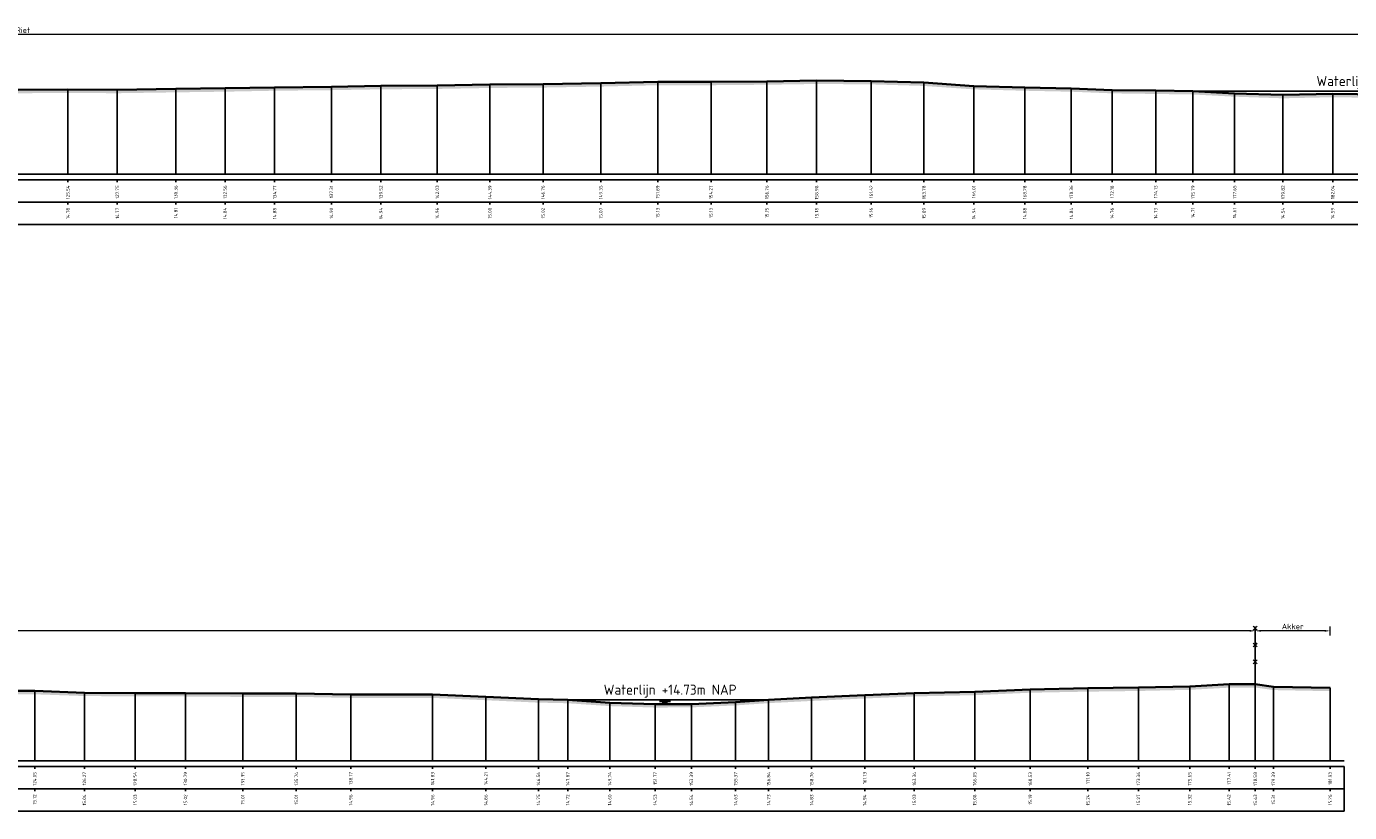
# Model space of a CAD drawing. Header units: metres. Extents: x 197883 to 206898, y 361907 to 364395.
# Tile 105 of 256: x 205908 to 205967, y 362846 to 362881. Entities that reach past the tile are written whole.
import ezdxf
from ezdxf.enums import TextEntityAlignment as Align

# ---------------------------------------------------------------- set-up
doc = ezdxf.new("R2010")
doc.units = ezdxf.units.M
doc.header["$PDMODE"] = 35
doc.header["$PDSIZE"] = 0.075
for name, color, linetype, lineweight in [('B-ME-IE-TERREINAFSCHEIDING_KUNSTMATIG_RASTERHEKWERK-SD', 20, 'Continuous', 25), ('X-ME-AL-PROFIEL_HUIDIG MAAIVELD-GD', 252, 'Continuous', 0), ('X-XX-AL-DETAIL1-M', 7, 'Continuous', 18), ('X-XX-AL-DWARSPROFIEL_PROFIELLIJN MAAIVELD-GD', 8, 'Continuous', 35), ('X-XX-AL-NAP-T18', 7, 'Continuous', 18)]:
    doc.layers.add(name, color=color, linetype=linetype, lineweight=lineweight)
doc.layers.add('X-ME-AL-PROFIEL_WATERLIJN-GD', color=150, linetype='Continuous')
doc.layers.add('X-ME-AL-PROFIELRASTER-S', color=7, linetype='Continuous')
doc.styles.add('NLCS-ISO', font='NLCS-ISO.ttf', dxfattribs={"height": 1.8})
doc.styles.add('NLCS-ISO-ANNOTATIVE-T18', font='NLCS-ISO.ttf', dxfattribs={"height": 1.8})
doc.styles.add('NLCS-ISO-M100-T25', font='NLCS-ISO.ttf', dxfattribs={"height": 0.25})
doc.dimstyles.new('NLCS-M100-T25-PIJL_L2_H1', dxfattribs={"dimscale": 0.1, "dimtxt": 2.5, "dimasz": 2.5, "dimexe": 2, "dimexo": 2, "dimgap": 0.7, "dimtad": 1, "dimzin": 0, "dimdsep": 46, "dimtxsty": 'NLCS-ISO-M100-T25', "dimcen": 0, "dimdle": 2, "dimclrd": 256, "dimclre": 256, "dimclrt": 256, "dimadec": 1, "dimazin": 0, "dimtfac": 1, "dimtdec": 3, "dimtofl": 0, "dimtmove": 0, "dimatfit": 3, "dimfxl": 2, "dimfxlon": 1, "dimtfillclr": 256, "dimtolj": 1, "dimtzin": 0, "dimlwd": -1, "dimlwe": -1, "dimarcsym": 0})

# ---------------------------------------------------------------- blocks, each defined once
blk = doc.blocks.new('SAL-PROFIELRASTER_BALK_EIND1-D')
at = {"color": 0, "linetype": 'ByBlock', "lineweight": -2}
blk.add_line((1, -12.5), (1, -2.5), dxfattribs=at)
at = {"color": 0, "linetype": 'ByBlock', "lineweight": -2, "flags": 128}
for points in [[(0, 0), (1, 0)], [(0, -2.5), (1, -2.5)], [(0, -12.5), (1, -12.5)]]:
    blk.add_lwpolyline(points, dxfattribs=at)
blk = doc.blocks.new('SAL-PROFIELRASTER_BALK_EIND2-D')
at = {"color": 0, "linetype": 'ByBlock', "lineweight": -2}
for p, q in [((1, -2.5), (1, -12.5)), ((1, -12.5), (0, -12.5))]:
    blk.add_line(p, q, dxfattribs=at)
blk = doc.blocks.new('SAL-PROFIELRASTER_BALK_DATA-D')
at = {"color": 0, "linetype": 'ByBlock', "lineweight": -2}
blk.add_lwpolyline([(0, -3.5), (0, -2.5)], dxfattribs=at)
at = {"color": 0, "linetype": 'ByBlock', "lineweight": -2, "style": 'NLCS-ISO-ANNOTATIVE-T18'}
blk.add_attdef('GETAL', text='', height=1.5, rotation=90, dxfattribs=at).set_placement((0.75, -5), align=Align.RIGHT)
blk = doc.blocks.new('SAL-PROFIELRASTER_AANHAAL-D')
at = {"color": 9, "linetype": 'ByBlock', "lineweight": -2, "flags": 128}
blk.add_lwpolyline([(0, 1), (0, 0)], dxfattribs=at)
blk = doc.blocks.new('*D28')
at = {"layer": 'Defpoints', "color": 0, "transparency": 16777216}
for p in [(205818.855, 362881.109), (205818.855, 362872.994), (205995.924, 362872.994)]:
    blk.add_point(p, dxfattribs=at)
at = {"layer": 'X-XX-AL-DETAIL1-M', "color": 253, "transparency": 16777216}
for p, q in [((205818.855, 362880.909), (205818.855, 362881.309)), ((205995.924, 362880.909), (205995.924, 362881.309)), ((205995.674, 362881.109), (205819.105, 362881.109))]:
    blk.add_line(p, q, dxfattribs=at)
for points in [[(205819.105, 362881.151), (205819.105, 362881.067), (205818.855, 362881.109)], [(205995.674, 362881.151), (205995.674, 362881.067), (205995.924, 362881.109)]]:
    blk.add_solid(points, dxfattribs=at)
at = {"layer": 'X-XX-AL-DETAIL1-M', "color": 253, "transparency": 16777216, "insert": (205907.39, 362881.304), "char_height": 0.25, "attachment_point": 5, "style": 'NLCS-ISO-M100-T25'}
blk.add_mtext('\\A1;Riet', dxfattribs=at)
blk = doc.blocks.new('*D29')
at = {"layer": 'Defpoints', "color": 0, "transparency": 16777216}
for p in [(205787.059, 362854.472), (205787.059, 362846.357), (205962.44, 362846.357)]:
    blk.add_point(p, dxfattribs=at)
at = {"layer": 'X-XX-AL-DETAIL1-M', "color": 253, "transparency": 16777216}
for p, q in [((205787.059, 362854.272), (205787.059, 362854.672)), ((205962.44, 362854.272), (205962.44, 362854.672)), ((205962.19, 362854.472), (205787.309, 362854.472))]:
    blk.add_line(p, q, dxfattribs=at)
for points in [[(205787.309, 362854.514), (205787.309, 362854.431), (205787.059, 362854.472)], [(205962.19, 362854.514), (205962.19, 362854.431), (205962.44, 362854.472)]]:
    blk.add_solid(points, dxfattribs=at)
at = {"layer": 'X-XX-AL-DETAIL1-M', "color": 253, "transparency": 16777216, "insert": (205874.75, 362854.667), "char_height": 0.25, "attachment_point": 5, "style": 'NLCS-ISO-M100-T25'}
blk.add_mtext('\\A1;Gras', dxfattribs=at)
blk = doc.blocks.new('*D30')
at = {"layer": 'Defpoints', "color": 0, "transparency": 16777216}
for p in [(205962.44, 362854.472), (205962.44, 362846.357), (205965.784, 362846.357)]:
    blk.add_point(p, dxfattribs=at)
at = {"layer": 'X-XX-AL-DETAIL1-M', "color": 253, "transparency": 16777216}
for p, q in [((205962.44, 362854.272), (205962.44, 362854.672)), ((205965.784, 362854.272), (205965.784, 362854.672)), ((205965.534, 362854.472), (205962.69, 362854.472))]:
    blk.add_line(p, q, dxfattribs=at)
for points in [[(205962.69, 362854.514), (205962.69, 362854.431), (205962.44, 362854.472)], [(205965.534, 362854.514), (205965.534, 362854.431), (205965.784, 362854.472)]]:
    blk.add_solid(points, dxfattribs=at)
at = {"layer": 'X-XX-AL-DETAIL1-M', "color": 253, "transparency": 16777216, "insert": (205964.112, 362854.667), "char_height": 0.25, "attachment_point": 5, "style": 'NLCS-ISO-M100-T25'}
blk.add_mtext('\\A1;Akker', dxfattribs=at)
blk = doc.blocks.new('SIE-RASTERHEKWERK-SOD')
at = {"flags": 128}
for points in [[(-0.035, 1.035), (0.035, 0.965)], [(-0.035, 0.965), (0, 1), (0.035, 1.035)], [(0, 0), (0, 1)], [(-0.035, 0.735), (0.035, 0.665)], [(-0.035, 0.665), (0, 0.7), (0.035, 0.735)], [(-0.035, 0.435), (0.035, 0.365)], [(-0.035, 0.365), (0, 0.4), (0.035, 0.435)]]:
    blk.add_lwpolyline(points, dxfattribs=at)

msp = doc.modelspace()

# ---------------------------------------------------------------- hatches: boundary and pattern name
at = {"layer": 'X-ME-AL-PROFIEL_HUIDIG MAAIVELD-GD'}
h = msp.add_hatch(dxfattribs=at)
h.set_pattern_fill('AGR-MAAIVELD', color=256, scale=0.05, pattern_type=2)
h.set_pattern_definition([(45, (-15.32153, -703.53264), (-0.25000007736, 0.25000007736), []), (45, (-15.35724, -703.49692), (0, 0.50000015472), [0.3535535, -0.3535535]), (45, (-15.39296, -703.4612), (0, 0.50000015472), [0.3535535, -0.3535535]), (45, (-15.42917, -703.425), (0, 0.50000015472), [0.3535535, -0.3535535]), (45, (-15.4644, -703.38978), (0, 0.50000015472), [0.3535535, -0.3535535]), (45, (-15.5001, -703.35407), (0, 0.50000015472), [0.3535535, -0.3535535]), (45, (-15.5358, -703.31835), (0, 0.50000015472), [0.3535535, -0.3535535]), (315, (-15.32153, -703.53264), (0.25000007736, 0.25000007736), []), (315, (-15.2858, -703.49692), (0.50000015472, -1e-16), [0.3535535, -0.3535535]), (315, (-15.2501, -703.4612), (0.50000015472, -1e-16), [0.3535535, -0.3535535]), (315, (-15.2139, -703.425), (0.50000015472, -1e-16), [0.3535535, -0.3535535]), (315, (-15.17867, -703.38978), (0.50000015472, -1e-16), [0.3535535, -0.3535535]), (315, (-15.14296, -703.35407), (0.50000015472, -1e-16), [0.3535535, -0.3535535]), (315, (-15.10724, -703.31835), (0.50000015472, -1e-16), [0.3535535, -0.3535535])])
h.paths.add_polyline_path([(205995.924, 362879.221), (205995.924, 362879.071), (205992.971, 362879.028), (205989.945, 362878.992), (205987.223, 362878.94), (205984.465, 362878.863), (205981.515, 362878.743), (205978.273, 362878.564), (205976.217, 362878.43), (205975.621, 362878.372), (205974.004, 362878.348), (205972.25, 362878.288), (205969.939, 362878.257), (205968.077, 362878.275), (205965.901, 362878.308), (205963.677, 362878.259), (205961.514, 362878.331), (205959.654, 362878.43), (205957.99, 362878.452), (205956.042, 362878.48), (205954.22, 362878.553), (205952.144, 362878.597), (205949.867, 362878.658), (205947.637, 362878.811), (205945.279, 362878.882), (205942.844, 362878.899), (205940.621, 362878.866), (205938.126, 362878.844), (205935.748, 362878.844), (205933.204, 362878.783), (205930.621, 362878.739), (205928.248, 362878.721), (205925.893, 362878.678), (205923.38, 362878.661), (205921.167, 362878.622), (205918.63, 362878.598), (205916.418, 362878.555), (205914.219, 362878.525), (205911.604, 362878.486), (205909.396, 362878.498), (205907.176, 362878.485), (205904.883, 362878.456), (205902.424, 362878.428), (205899.574, 362878.451), (205897.358, 362878.44), (205895.039, 362878.492), (205892.834, 362878.498), (205890.543, 362878.548), (205888.33, 362878.619), (205885.936, 362878.638), (205883.638, 362878.676), (205881.331, 362878.756), (205879.37, 362878.747), (205877.09, 362878.63), (205873.745, 362878.408), (205871.724, 362878.313), (205869.918, 362878.45), (205868.063, 362878.444), (205865.599, 362878.519), (205863.422, 362878.536), (205861.295, 362878.546), (205859.103, 362878.487), (205856.9, 362878.538), (205854.418, 362878.56), (205852.037, 362878.596), (205849.958, 362878.614), (205847.634, 362878.625), (205845.298, 362878.646), (205842.904, 362878.628), (205840.811, 362878.681), (205838.605, 362878.72), (205836.552, 362878.833), (205834.464, 362878.979), (205832.108, 362879.027), (205829.943, 362879.115), (205827.929, 362879.184), (205825.673, 362879.212), (205824.184, 362879.206), (205823.473, 362879.186), (205821.783, 362879.104), (205821.138, 362878.95), (205820.017, 362878.555), (205818.855, 362877.936), (205818.159, 362878.004), (205817.319, 362877.917), (205816.53, 362877.468), (205815.313, 362877.405), (205814.035, 362877.415), (205813.023, 362877.344), (205811.893, 362877.452), (205810.562, 362877.381), (205808.935, 362877.36), (205807.576, 362877.689), (205806.226, 362877.973), (205804.533, 362878.11), (205802.096, 362878.45), (205800.841, 362878.958), (205799.567, 362879.547), (205797.97, 362879.928), (205795.609, 362879.931), (205793.104, 362879.947), (205790.518, 362879.911), (205786.722, 362879.916), (205783.859, 362879.891), (205783.859, 362880.041), (205786.722, 362880.066), (205790.518, 362880.061), (205793.104, 362880.097), (205795.609, 362880.081), (205797.97, 362880.078), (205799.567, 362879.697), (205800.841, 362879.108), (205802.096, 362878.6), (205804.533, 362878.26), (205806.226, 362878.123), (205807.576, 362877.839), (205808.935, 362877.51), (205810.562, 362877.531), (205811.893, 362877.602), (205813.023, 362877.494), (205814.035, 362877.565), (205815.313, 362877.555), (205816.53, 362877.618), (205817.319, 362878.067), (205818.159, 362878.154), (205818.855, 362878.086), (205820.017, 362878.705), (205821.138, 362879.1), (205821.783, 362879.254), (205823.473, 362879.336), (205824.184, 362879.356), (205825.673, 362879.362), (205827.929, 362879.334), (205829.943, 362879.265), (205832.108, 362879.177), (205834.464, 362879.129), (205836.552, 362878.983), (205838.605, 362878.87), (205840.811, 362878.831), (205842.904, 362878.778), (205845.298, 362878.796), (205847.634, 362878.775), (205849.958, 362878.764), (205852.037, 362878.746), (205854.418, 362878.71), (205856.9, 362878.688), (205859.103, 362878.637), (205861.295, 362878.696), (205863.422, 362878.686), (205865.599, 362878.669), (205868.063, 362878.594), (205869.918, 362878.6), (205871.724, 362878.463), (205873.745, 362878.558), (205877.09, 362878.78), (205879.37, 362878.897), (205881.331, 362878.906), (205883.638, 362878.826), (205885.936, 362878.788), (205888.33, 362878.769), (205890.543, 362878.698), (205892.834, 362878.648), (205895.039, 362878.642), (205897.358, 362878.59), (205899.574, 362878.601), (205902.424, 362878.578), (205904.883, 362878.606), (205907.176, 362878.635), (205909.396, 362878.648), (205911.604, 362878.636), (205914.219, 362878.675), (205916.418, 362878.705), (205918.63, 362878.748), (205921.167, 362878.772), (205923.38, 362878.811), (205925.893, 362878.828), (205928.248, 362878.871), (205930.621, 362878.889), (205933.204, 362878.933), (205935.748, 362878.994), (205938.126, 362878.994), (205940.621, 362879.016), (205942.844, 362879.049), (205945.279, 362879.032), (205947.637, 362878.961), (205949.867, 362878.808), (205952.144, 362878.747), (205954.22, 362878.703), (205956.042, 362878.63), (205957.99, 362878.602), (205959.654, 362878.58), (205961.514, 362878.481), (205963.677, 362878.409), (205965.901, 362878.458), (205968.077, 362878.425), (205969.939, 362878.407), (205972.25, 362878.438), (205974.004, 362878.498), (205975.621, 362878.522), (205976.217, 362878.58), (205978.273, 362878.714), (205981.515, 362878.893), (205984.465, 362879.013), (205987.223, 362879.09), (205989.945, 362879.142), (205992.971, 362879.178)])
h = msp.add_hatch(dxfattribs=at)
h.set_pattern_fill('AGR-MAAIVELD', color=256, scale=0.05, pattern_type=2)
h.set_pattern_definition([(45, (-18.044, -690.46336), (-0.25000007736, 0.25000007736), []), (45, (-18.0797, -690.42765), (0, 0.50000015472), [0.3535535, -0.3535535]), (45, (-18.11543, -690.39193), (0, 0.50000015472), [0.3535535, -0.3535535]), (45, (-18.15164, -690.35572), (0, 0.50000015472), [0.3535535, -0.3535535]), (45, (-18.18686, -690.3205), (0, 0.50000015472), [0.3535535, -0.3535535]), (45, (-18.22257, -690.2848), (0, 0.50000015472), [0.3535535, -0.3535535]), (45, (-18.2583, -690.24908), (0, 0.50000015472), [0.3535535, -0.3535535]), (315, (-18.044, -690.46336), (0.25000007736, 0.25000007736), []), (315, (-18.0083, -690.42765), (0.50000015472, -1e-16), [0.3535535, -0.3535535]), (315, (-17.97257, -690.39193), (0.50000015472, -1e-16), [0.3535535, -0.3535535]), (315, (-17.93636, -690.35572), (0.50000015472, -1e-16), [0.3535535, -0.3535535]), (315, (-17.90114, -690.3205), (0.50000015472, -1e-16), [0.3535535, -0.3535535]), (315, (-17.86543, -690.2848), (0.50000015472, -1e-16), [0.3535535, -0.3535535]), (315, (-17.8297, -690.24908), (0.50000015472, -1e-16), [0.3535535, -0.3535535])])
h.paths.add_polyline_path([(205965.784, 362851.928), (205963.249, 362851.977), (205962.44, 362852.092), (205961.267, 362852.085), (205959.509, 362851.988), (205957.219, 362851.936), (205954.964, 362851.907), (205952.387, 362851.859), (205949.905, 362851.748), (205947.204, 362851.693), (205944.991, 362851.601), (205942.618, 362851.491), (205940.697, 362851.393), (205939.224, 362851.291), (205937.25, 362851.204), (205935.629, 362851.196), (205933.603, 362851.261), (205931.727, 362851.388), (205930.417, 362851.416), (205928.071, 362851.523), (205925.69, 362851.629), (205922.032, 362851.629), (205919.596, 362851.675), (205917.21, 362851.671), (205914.649, 362851.69), (205912.4, 362851.695), (205910.133, 362851.71), (205907.913, 362851.789), (205905.51, 362851.789), (205902.934, 362851.904), (205900.547, 362851.963), (205898.154, 362852.039), (205896.287, 362852.106), (205894.081, 362852.173), (205891.964, 362852.218), (205889.499, 362852.272), (205887.53, 362852.245), (205885.149, 362852.144), (205883.011, 362852.003), (205880.369, 362851.785), (205877.949, 362851.658), (205875.513, 362851.552), (205873.299, 362851.498), (205871.042, 362851.476), (205868.688, 362851.472), (205866.494, 362851.414), (205864.461, 362851.395), (205862.348, 362851.38), (205860.466, 362851.393), (205858.289, 362851.424), (205856.367, 362851.428), (205854.359, 362851.418), (205852.204, 362851.459), (205850.166, 362851.509), (205848.258, 362851.457), (205846.364, 362851.545), (205844.416, 362851.561), (205842.182, 362851.59), (205840.113, 362851.62), (205838.166, 362851.603), (205835.868, 362851.653), (205833.74, 362851.7), (205831.616, 362851.726), (205829.474, 362851.751), (205827.391, 362851.786), (205825.152, 362851.818), (205823.102, 362851.843), (205821.377, 362851.924), (205819.609, 362851.842), (205817.392, 362851.831), (205815.494, 362851.804), (205813.407, 362851.787), (205811.319, 362851.771), (205809.074, 362851.802), (205807.07, 362851.842), (205805.031, 362851.915), (205803.117, 362852.021), (205800.697, 362852.186), (205798.588, 362852.417), (205796.323, 362852.558), (205793.939, 362852.627), (205791.681, 362852.61), (205789.629, 362852.621), (205787.728, 362852.638), (205786.812, 362852.538), (205785.182, 362852.056), (205783.859, 362851.542), (205783.859, 362851.392), (205785.182, 362851.906), (205786.812, 362852.388), (205787.728, 362852.488), (205789.629, 362852.471), (205791.681, 362852.46), (205793.939, 362852.477), (205796.323, 362852.408), (205798.588, 362852.267), (205800.697, 362852.036), (205803.117, 362851.871), (205805.031, 362851.765), (205807.07, 362851.692), (205809.074, 362851.652), (205811.319, 362851.621), (205813.407, 362851.637), (205815.494, 362851.654), (205817.392, 362851.681), (205819.609, 362851.692), (205821.377, 362851.774), (205823.102, 362851.693), (205825.152, 362851.668), (205827.391, 362851.636), (205829.474, 362851.601), (205831.616, 362851.576), (205833.74, 362851.55), (205835.868, 362851.503), (205838.166, 362851.453), (205840.113, 362851.47), (205842.182, 362851.44), (205844.416, 362851.411), (205846.364, 362851.395), (205848.258, 362851.307), (205850.166, 362851.359), (205852.204, 362851.309), (205854.359, 362851.268), (205856.367, 362851.278), (205858.289, 362851.274), (205860.466, 362851.243), (205862.348, 362851.23), (205864.461, 362851.245), (205866.494, 362851.264), (205868.688, 362851.322), (205871.042, 362851.326), (205873.299, 362851.348), (205875.513, 362851.402), (205877.949, 362851.508), (205880.369, 362851.635), (205883.011, 362851.853), (205885.149, 362851.994), (205887.53, 362852.095), (205889.499, 362852.122), (205891.964, 362852.068), (205894.081, 362852.023), (205896.287, 362851.956), (205898.154, 362851.889), (205900.547, 362851.813), (205902.934, 362851.754), (205905.51, 362851.639), (205907.913, 362851.639), (205910.133, 362851.56), (205912.4, 362851.545), (205914.649, 362851.54), (205917.21, 362851.521), (205919.596, 362851.525), (205922.032, 362851.479), (205925.69, 362851.479), (205928.071, 362851.373), (205930.417, 362851.266), (205931.727, 362851.238), (205933.603, 362851.111), (205935.629, 362851.046), (205937.25, 362851.054), (205939.224, 362851.141), (205940.697, 362851.243), (205942.618, 362851.341), (205944.991, 362851.451), (205947.204, 362851.543), (205949.905, 362851.598), (205952.387, 362851.709), (205954.964, 362851.757), (205957.219, 362851.786), (205959.509, 362851.838), (205961.267, 362851.935), (205962.44, 362851.942), (205963.249, 362851.827), (205965.784, 362851.778)])

# ---------------------------------------------------------------- linework, layer by layer
at = {"layer": 'X-ME-AL-PROFIEL_WATERLIJN-GD'}
for points in [[(205959.654, 362878.58), (205976.217, 362878.58)], [(205940.697, 362851.393), (205931.493, 362851.393)], [(205935.821, 362851.311), (205936.321, 362851.311)], [(205935.938, 362851.257), (205936.188, 362851.257)]]:
    msp.add_lwpolyline(points, dxfattribs=at)
at = {"layer": 'X-XX-AL-DWARSPROFIEL_PROFIELLIJN MAAIVELD-GD'}
for points in [[(205907.176, 362878.635), (205909.396, 362878.648), (205911.604, 362878.636), (205914.219, 362878.675), (205916.418, 362878.705), (205918.63, 362878.748), (205921.167, 362878.772), (205923.38, 362878.811), (205925.893, 362878.828), (205928.248, 362878.871), (205930.621, 362878.889), (205933.204, 362878.933), (205935.748, 362878.994), (205938.126, 362878.994), (205940.621, 362879.016), (205942.844, 362879.049), (205945.279, 362879.032), (205947.637, 362878.961), (205949.867, 362878.808), (205952.144, 362878.747), (205954.22, 362878.703), (205956.042, 362878.63), (205957.99, 362878.602), (205959.654, 362878.58), (205961.514, 362878.481), (205963.677, 362878.409), (205965.901, 362878.458), (205968.077, 362878.425)], [(205905.51, 362851.789), (205907.913, 362851.789), (205910.133, 362851.71), (205912.4, 362851.695), (205914.649, 362851.69), (205917.21, 362851.671), (205919.596, 362851.675), (205922.032, 362851.629), (205925.69, 362851.629), (205928.071, 362851.523), (205930.417, 362851.416), (205931.727, 362851.388), (205933.603, 362851.261), (205935.629, 362851.196), (205937.25, 362851.204), (205939.224, 362851.291), (205940.697, 362851.393), (205942.618, 362851.491), (205944.991, 362851.601), (205947.204, 362851.693), (205949.905, 362851.748), (205952.387, 362851.859), (205954.964, 362851.907), (205957.219, 362851.936), (205959.509, 362851.988), (205961.267, 362852.085), (205962.44, 362852.092), (205963.249, 362851.977), (205965.784, 362851.928)]]:
    msp.add_lwpolyline(points, dxfattribs=at)

# ---------------------------------------------------------------- block references
at = {"layer": 'B-ME-IE-TERREINAFSCHEIDING_KUNSTMATIG_RASTERHEKWERK-SD', "xscale": 2.5, "yscale": 2.5, "zscale": 2.5}
msp.add_blockref('SIE-RASTERHEKWERK-SOD', (205962.44, 362852.092), dxfattribs=at)
at = {"layer": 'X-ME-AL-PROFIELRASTER-S'}
for p, yscale in [((205933.204, 362874.868), 4.065), ((205935.748, 362874.868), 4.125999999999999), ((205938.126, 362874.868), 4.125999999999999), ((205940.621, 362874.868), 4.148), ((205942.844, 362874.868), 4.180999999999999), ((205945.279, 362874.868), 4.164), ((205947.637, 362874.868), 4.093), ((205909.396, 362874.868), 3.779999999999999), ((205911.604, 362874.868), 3.768000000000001), ((205914.219, 362874.868), 3.807), ((205916.418, 362874.868), 3.837), ((205918.63, 362874.868), 3.880000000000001), ((205921.167, 362874.868), 3.904), ((205923.38, 362874.868), 3.943), ((205925.893, 362874.868), 3.960000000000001), ((205928.248, 362874.868), 4.003), ((205930.621, 362874.868), 4.021000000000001), ((205949.867, 362874.868), 3.94), ((205952.144, 362874.868), 3.879), ((205954.22, 362874.868), 3.835000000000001), ((205956.042, 362874.868), 3.762), ((205957.99, 362874.868), 3.734), ((205959.654, 362874.868), 3.712), ((205959.654, 362874.868), 3.712), ((205961.514, 362874.868), 3.613), ((205963.677, 362874.868), 3.541), ((205965.901, 362874.868), 3.59), ((205907.913, 362848.666), 3.122999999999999), ((205910.133, 362848.666), 3.044), ((205949.905, 362848.666), 3.082000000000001), ((205952.387, 362848.666), 3.193), ((205954.964, 362848.666), 3.241), ((205957.219, 362848.666), 3.27), ((205959.509, 362848.666), 3.321999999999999), ((205961.267, 362848.666), 3.419), ((205962.44, 362848.666), 3.426), ((205963.249, 362848.666), 3.311), ((205965.784, 362848.666), 3.262), ((205912.4, 362848.666), 3.029), ((205914.649, 362848.666), 3.023999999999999), ((205917.21, 362848.666), 3.005000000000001), ((205919.596, 362848.666), 3.009), ((205922.032, 362848.666), 2.962999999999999), ((205925.69, 362848.666), 2.962999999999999), ((205928.071, 362848.666), 2.856999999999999), ((205930.417, 362848.666), 2.75), ((205931.727, 362848.666), 2.722), ((205931.727, 362848.666), 2.722), ((205933.603, 362848.666), 2.595000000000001), ((205935.629, 362848.666), 2.529999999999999), ((205937.25, 362848.666), 2.538), ((205939.224, 362848.666), 2.625), ((205940.697, 362848.666), 2.727), ((205940.697, 362848.666), 2.727), ((205942.618, 362848.666), 2.824999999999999), ((205944.991, 362848.666), 2.935), ((205947.204, 362848.666), 3.026999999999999)]:
    msp.add_blockref('SAL-PROFIELRASTER_AANHAAL-D', p, dxfattribs=dict(at, yscale=yscale))
at = {"layer": 'X-ME-AL-PROFIELRASTER-S', "yscale": 0.1}
for name, p, xscale, zscale in [('SAL-PROFIELRASTER_BALK_EIND1-D', (205783.859, 362874.868), 212.690473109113, 212.690473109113), ('SAL-PROFIELRASTER_BALK_EIND2-D', (205783.859, 362873.868), 212.690473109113, 212.690473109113), ('SAL-PROFIELRASTER_BALK_EIND1-D', (205783.859, 362848.666), 182.5505301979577, 182.5505301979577), ('SAL-PROFIELRASTER_BALK_EIND2-D', (205783.859, 362847.666), 182.5505301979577, 182.5505301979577)]:
    msp.add_blockref(name, p, dxfattribs=dict(at, xscale=xscale, zscale=zscale))
at = {"layer": 'X-ME-AL-PROFIELRASTER-S', "xscale": 0.1, "yscale": 0.1, "zscale": 0.1}
for p, values in [((205909.396, 362874.868), {'GETAL': '125.54'}), ((205911.604, 362874.868), {'GETAL': '127.75'}), ((205914.219, 362874.868), {'GETAL': '130.36'}), ((205916.418, 362874.868), {'GETAL': '132.56'}), ((205918.63, 362874.868), {'GETAL': '134.77'}), ((205921.167, 362874.868), {'GETAL': '137.31'}), ((205923.38, 362874.868), {'GETAL': '139.52'}), ((205925.893, 362874.868), {'GETAL': '142.03'}), ((205928.248, 362874.868), {'GETAL': '144.39'}), ((205930.621, 362874.868), {'GETAL': '146.76'}), ((205933.204, 362874.868), {'GETAL': '149.35'}), ((205935.748, 362874.868), {'GETAL': '151.89'}), ((205938.126, 362874.868), {'GETAL': '154.27'}), ((205940.621, 362874.868), {'GETAL': '156.76'}), ((205942.844, 362874.868), {'GETAL': '158.98'}), ((205945.279, 362874.868), {'GETAL': '161.42'}), ((205947.637, 362874.868), {'GETAL': '163.78'}), ((205949.867, 362874.868), {'GETAL': '166.01'}), ((205952.144, 362874.868), {'GETAL': '168.28'}), ((205954.22, 362874.868), {'GETAL': '170.36'}), ((205956.042, 362874.868), {'GETAL': '172.18'}), ((205957.99, 362874.868), {'GETAL': '174.13'}), ((205959.654, 362874.868), {'GETAL': '175.79'}), ((205959.654, 362874.868), {'GETAL': '175.79'}), ((205961.514, 362874.868), {'GETAL': '177.65'}), ((205963.677, 362874.868), {'GETAL': '179.82'}), ((205965.901, 362874.868), {'GETAL': '182.04'}), ((205909.396, 362873.868), {'GETAL': '14.78'}), ((205911.604, 362873.868), {'GETAL': '14.77'}), ((205914.219, 362873.868), {'GETAL': '14.81'}), ((205916.418, 362873.868), {'GETAL': '14.84'}), ((205918.63, 362873.868), {'GETAL': '14.88'}), ((205921.167, 362873.868), {'GETAL': '14.90'}), ((205923.38, 362873.868), {'GETAL': '14.94'}), ((205925.893, 362873.868), {'GETAL': '14.96'}), ((205928.248, 362873.868), {'GETAL': '15.00'}), ((205930.621, 362873.868), {'GETAL': '15.02'}), ((205933.204, 362873.868), {'GETAL': '15.07'}), ((205935.748, 362873.868), {'GETAL': '15.13'}), ((205938.126, 362873.868), {'GETAL': '15.13'}), ((205940.621, 362873.868), {'GETAL': '15.15'}), ((205942.844, 362873.868), {'GETAL': '15.18'}), ((205945.279, 362873.868), {'GETAL': '15.16'}), ((205947.637, 362873.868), {'GETAL': '15.09'}), ((205949.867, 362873.868), {'GETAL': '14.94'}), ((205952.144, 362873.868), {'GETAL': '14.88'}), ((205954.22, 362873.868), {'GETAL': '14.84'}), ((205956.042, 362873.868), {'GETAL': '14.76'}), ((205957.99, 362873.868), {'GETAL': '14.73'}), ((205959.654, 362873.868), {'GETAL': '14.71'}), ((205961.514, 362873.868), {'GETAL': '14.61'}), ((205963.677, 362873.868), {'GETAL': '14.54'}), ((205965.901, 362873.868), {'GETAL': '14.59'}), ((205907.913, 362848.666), {'GETAL': '124.05'}), ((205910.133, 362848.666), {'GETAL': '126.27'}), ((205912.4, 362848.666), {'GETAL': '128.54'}), ((205914.649, 362848.666), {'GETAL': '130.79'}), ((205917.21, 362848.666), {'GETAL': '133.35'}), ((205919.596, 362848.666), {'GETAL': '135.74'}), ((205922.032, 362848.666), {'GETAL': '138.17'}), ((205925.69, 362848.666), {'GETAL': '141.83'}), ((205928.071, 362848.666), {'GETAL': '144.21'}), ((205930.417, 362848.666), {'GETAL': '146.56'}), ((205931.727, 362848.666), {'GETAL': '147.87'}), ((205931.727, 362848.666), {'GETAL': '147.87'}), ((205933.603, 362848.666), {'GETAL': '149.74'}), ((205935.629, 362848.666), {'GETAL': '151.77'}), ((205937.25, 362848.666), {'GETAL': '153.39'}), ((205939.224, 362848.666), {'GETAL': '155.37'}), ((205940.697, 362848.666), {'GETAL': '156.84'}), ((205940.697, 362848.666), {'GETAL': '156.84'}), ((205942.618, 362848.666), {'GETAL': '158.76'}), ((205944.991, 362848.666), {'GETAL': '161.13'}), ((205947.204, 362848.666), {'GETAL': '163.34'}), ((205949.905, 362848.666), {'GETAL': '166.05'}), ((205952.387, 362848.666), {'GETAL': '168.53'}), ((205954.964, 362848.666), {'GETAL': '171.10'}), ((205957.219, 362848.666), {'GETAL': '173.36'}), ((205959.509, 362848.666), {'GETAL': '175.65'}), ((205961.267, 362848.666), {'GETAL': '177.41'}), ((205962.44, 362848.666), {'GETAL': '178.58'}), ((205963.249, 362848.666), {'GETAL': '179.39'}), ((205965.784, 362848.666), {'GETAL': '181.93'}), ((205907.913, 362847.666), {'GETAL': '15.12'}), ((205910.133, 362847.666), {'GETAL': '15.04'}), ((205912.4, 362847.666), {'GETAL': '15.03'}), ((205914.649, 362847.666), {'GETAL': '15.02'}), ((205917.21, 362847.666), {'GETAL': '15.01'}), ((205919.596, 362847.666), {'GETAL': '15.01'}), ((205922.032, 362847.666), {'GETAL': '14.96'}), ((205925.69, 362847.666), {'GETAL': '14.96'}), ((205928.071, 362847.666), {'GETAL': '14.86'}), ((205930.417, 362847.666), {'GETAL': '14.75'}), ((205931.727, 362847.666), {'GETAL': '14.72'}), ((205933.603, 362847.666), {'GETAL': '14.60'}), ((205935.629, 362847.666), {'GETAL': '14.53'}), ((205937.25, 362847.666), {'GETAL': '14.54'}), ((205939.224, 362847.666), {'GETAL': '14.63'}), ((205940.697, 362847.666), {'GETAL': '14.73'}), ((205942.618, 362847.666), {'GETAL': '14.83'}), ((205944.991, 362847.666), {'GETAL': '14.94'}), ((205947.204, 362847.666), {'GETAL': '15.03'}), ((205949.905, 362847.666), {'GETAL': '15.08'}), ((205952.387, 362847.666), {'GETAL': '15.19'}), ((205954.964, 362847.666), {'GETAL': '15.24'}), ((205957.219, 362847.666), {'GETAL': '15.27'}), ((205959.509, 362847.666), {'GETAL': '15.32'}), ((205961.267, 362847.666), {'GETAL': '15.42'}), ((205962.44, 362847.666), {'GETAL': '15.43'}), ((205963.249, 362847.666), {'GETAL': '15.31'}), ((205965.784, 362847.666), {'GETAL': '15.26'})]:
    msp.add_blockref('SAL-PROFIELRASTER_BALK_DATA-D', p, dxfattribs=at).add_auto_attribs(values)

# ---------------------------------------------------------------- texts
at = {"layer": 'X-XX-AL-NAP-T18', "color": 10, "char_height": 0.45, "width": 15.43377, "attachment_point": 7, "style": 'NLCS-ISO'}
for s, insert in [('Waterlijn +14.71m NAP', (205965.172, 362878.669)), ('Waterlijn +14.73m NAP', (205933.332, 362851.483))]:
    msp.add_mtext(s, dxfattribs=dict(at, insert=insert))

# ---------------------------------------------------------------- dimensions: what is measured, and where the dimension line sits
at = {"layer": 'X-XX-AL-DETAIL1-M', "color": 253}
for base, p1, p2, text, picture, middle in [((205818.855, 362881.109), (205995.924, 362872.994), (205818.855, 362872.994), 'Riet', '*D28', (205907.39, 362881.109)), ((205787.059, 362854.472), (205962.44, 362846.357), (205787.059, 362846.357), 'Gras', '*D29', (205874.75, 362854.472)), ((205962.44, 362854.472), (205965.784, 362846.357), (205962.44, 362846.357), 'Akker', '*D30', (205964.112, 362854.472))]:
    dim = msp.add_linear_dim(base=base, p1=p1, p2=p2, text=text, dimstyle='NLCS-M100-T25-PIJL_L2_H1', override={"dimclrd": 253, "dimclre": 253, "dimclrt": 253}, dxfattribs=at)
    dim.commit()
    dim.dimension.update_dxf_attribs({"geometry": picture, "text_midpoint": middle, "dimtype": 160})

doc.saveas('drawing.dxf')
